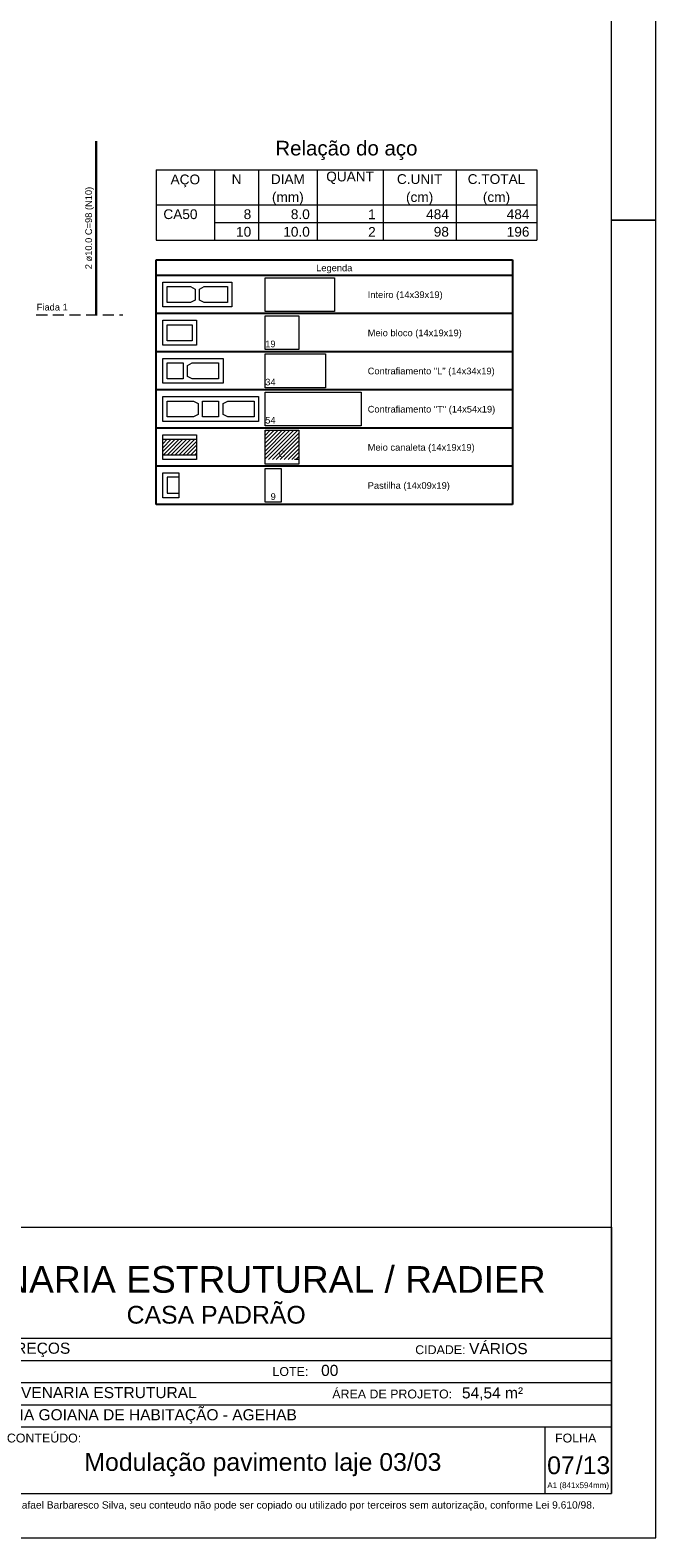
# Model space of a CAD drawing. Header units: millimetres. Extents: x 337 to 624, y -381 to -65.
# Tile 120 of 138: x 512 to 526, y -189 to -155. Entities that reach past the tile are written whole.
import ezdxf
from ezdxf.enums import TextEntityAlignment as Align

# ---------------------------------------------------------------- set-up
doc = ezdxf.new("R2010")
doc.units = ezdxf.units.MM
doc.header["$MEASUREMENT"] = 0
doc.linetypes.add('Dashed2', pattern=[0.375, 0.25, -0.125])
doc.linetypes.add('DOT', pattern=[6.35, 0, -6.35])
doc.layers.get('0').update_dxf_attribs({"lineweight": 5})
for name, color, linetype, lineweight in [('Armadura', 7, 'Continuous', 30), ('Descrição da armadura', 7, 'Continuous', 5), ('DI-Tabelas', 7, 'Continuous', 25), ('PA-Graute', 8, 'Continuous', 0), ('PA-Piso', 7, 'Continuous', 20), ('PE-Contrafiamento L', 1, 'Continuous', 13), ('PE-Contrafiamento T', 1, 'Continuous', 5), ('PE-Inteiro', 7, 'Continuous', 5), ('PE-Meio', 1, 'Continuous', 5), ('PE-Meio canaleta', 5, 'Continuous', 5), ('PE-Paredes', 1, 'Continuous', 5), ('PE-Pastilha', 3, 'Continuous', 5), ('PRANCHA 01', 7, 'Continuous', 20), ('Relação do aço', 7, 'Continuous', 0)]:
    doc.layers.add(name, color=color, linetype=linetype, lineweight=lineweight)
doc.layers.add('PDF_Text', color=7, linetype='Continuous')
doc.styles.add('Arial', font='arial.ttf')
doc.styles.add('PDF Arial', font='arial.ttf')
pattern_1 = [(45, (493.90886, -309.099686), (-0.044194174, 0.044194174), [])]

# ---------------------------------------------------------------- blocks, each defined once
blk = doc.blocks.new('Carimbo_Rafael_2022')
at = {"color": 0}
for p, q in [((524.018, -54.927), (551.818, -54.927)), ((524.018, -60.927), (551.818, -60.927))]:
    blk.add_line(p, q, dxfattribs=at)
for p, q in [((524.018, -54.927), (524.018, -60.927)), ((524.018, -54.927), (524.018, -60.927)), ((534.318, -54.927), (534.318, -60.927)), ((534.318, -54.927), (534.318, -60.927)), ((551.818, -54.927), (551.818, -60.927)), ((534.318, -57.427), (551.818, -57.427)), ((534.318, -57.927), (551.818, -57.927)), ((534.318, -58.427), (551.818, -58.427)), ((524.018, -58.927), (534.318, -58.927)), ((526.018, -58.927), (526.018, -60.927)), ((534.318, -58.927), (551.818, -58.927)), ((534.318, -59.427), (551.818, -59.427)), ((537.692, -59.427), (537.692, -60.927)), ((550.318, -59.427), (550.318, -60.927))]:
    blk.add_line(p, q)
at = {"color": 152, "true_color": 0x0063c7, "style": 'Arial'}
for s, height, p in [('ALVENARIA ESTRUTURAL / RADIER', 0.6, (535.944, -56.402)), ('CASA PADRÃO', 0.4, (540.891, -57.098)), ('VÁRIOS ENDEREÇOS', 0.25, (535.992, -57.777)), ('VÁRIOS', 0.25, (548.609, -57.786)), ('GÓIAS', 0.25, (536.159, -58.277)), ('00', 0.25, (545.274, -58.277)), ('PROJETO ALVENARIA ESTRUTURAL', 0.25, (536.338, -58.777)), ('54,54 m²', 0.25, (548.448, -58.784)), ('AGÊNCIA GOIANA DE HABITAÇÃO - AGEHAB', 0.25, (537.237, -59.277)), ('/13', 0.4, (551.013, -60.49)), ('INDICADO', 0.2, (535.187, -60.381))]:
    blk.add_text(s, height=height, dxfattribs=at).set_placement(p)
at = {"style": 'Arial'}
for s, height, p in [('LOCAL:', 0.2, (534.818, -57.777)), ('CIDADE:', 0.2, (547.395, -57.786)), ('ESTADO:', 0.2, (534.807, -58.277)), ('LOTE:', 0.2, (544.178, -58.277)), ('OBJETO:', 0.2, (534.818, -58.777)), ('ÁREA DE PROJETO:', 0.2, (545.526, -58.784)), ('ELAB.', 0.2, (524.318, -59.277)), ('Eng. Civil - Rafael Barbaresco Silva', 0.15, (526.318, -59.277)), ('01/2022', 0.15, (533.352, -59.277)), ('PROPRIETÁRIO:', 0.2, (534.829, -59.277)), ('DES.', 0.2, (524.318, -59.777)), ('Eng. Civil - Rafael Barbaresco Silva', 0.15, (526.318, -59.777)), ('ESCALA:', 0.2, (534.818, -59.777)), ('CONTEÚDO:', 0.2, (538.192, -59.777)), (' FOLHA', 0.2, (550.468, -59.777)), ('CONF.', 0.2, (524.318, -60.277)), ('Eng. Civil - Rafael Barbaresco Silva', 0.15, (526.318, -60.277)), ('CREA:', 0.15, (531.584, -60.261)), ('24.913/D-GO', 0.15, (532.371, -60.261)), ('RESP.TEC.', 0.2, (524.318, -60.777)), ('Eng. Civil - Rafael Barbaresco Silva', 0.15, (526.318, -60.777)), ('CREA:', 0.15, (531.584, -60.777)), ('24.913/D-GO', 0.15, (532.371, -60.777))]:
    blk.add_text(s, height=height, dxfattribs=at).set_placement(p)
at = {"layer": 'PDF_Text', "insert": (550.371, -60.845), "char_height": 0.13, "attachment_point": 7, "line_spacing_factor": 0.76943, "style": 'PDF Arial'}
blk.add_mtext('A1 (841x594mm)', dxfattribs=at)
at = {"layer": 'PDF_Text', "insert": (534.414, -61.318), "char_height": 0.165, "attachment_point": 7, "style": 'PDF Arial'}
blk.add_mtext('Projeto desenvolvido pelo Engenheiro Rafael Barbaresco Silva, seu conteudo não pode ser copiado ou utilizado por terceiros sem autorização, conforme Lei 9.610/98.', dxfattribs=at)

msp = doc.modelspace()

# ---------------------------------------------------------------- hatches: boundary and pattern name
at = {"layer": 'PA-Graute', "linetype": 'Continuous'}
h = msp.add_hatch(dxfattribs=at)
h.set_pattern_fill('ANSI31', color=8, scale=0.5, style=0)
h.set_pattern_definition(pattern_1)
h.paths.add_polyline_path([(514.6393, -164.0804), (515.3993, -164.0804), (515.3993, -164.4404), (514.6393, -164.4404)])
h = msp.add_hatch(dxfattribs=at)
h.set_pattern_fill('ANSI31', color=8, scale=0.5, style=0)
h.set_pattern_definition(pattern_1)
h.paths.add_polyline_path([(516.9493, -163.8804), (517.7093, -163.8804), (517.7093, -164.5404), (516.9493, -164.5404)])

# ---------------------------------------------------------------- linework, layer by layer
at = {"layer": 'Armadura'}
msp.add_line((513.1393, -161.2814), (513.1393, -157.3614), dxfattribs=at)
at = {"layer": 'DI-Tabelas'}
for p, q in [((514.4893, -160.3904), (514.4893, -160.0414)), ((514.4893, -160.0414), (522.5204, -160.0414)), ((522.5204, -160.0414), (522.5204, -160.3904)), ((522.5204, -160.3904), (514.4893, -160.3904)), ((514.4893, -161.2504), (514.4893, -160.3904)), ((522.5204, -160.3904), (522.5204, -161.2504)), ((516.7993, -161.2504), (514.4893, -161.2504)), ((514.4893, -162.1104), (514.4893, -161.2504)), ((519.1093, -161.2504), (516.7993, -161.2504)), ((522.5204, -161.2504), (519.1093, -161.2504)), ((522.5204, -161.2504), (522.5204, -162.1104)), ((516.7993, -162.1104), (514.4893, -162.1104)), ((514.4893, -162.9704), (514.4893, -162.1104)), ((519.1093, -162.1104), (516.7993, -162.1104)), ((522.5204, -162.1104), (519.1093, -162.1104)), ((522.5204, -162.1104), (522.5204, -162.9704)), ((516.7993, -162.9704), (514.4893, -162.9704)), ((514.4893, -163.8304), (514.4893, -162.9704)), ((519.1093, -162.9704), (516.7993, -162.9704)), ((522.5204, -162.9704), (519.1093, -162.9704)), ((522.5204, -162.9704), (522.5204, -163.8304)), ((516.7993, -163.8304), (514.4893, -163.8304)), ((514.4893, -164.6904), (514.4893, -163.8304)), ((519.1093, -163.8304), (516.7993, -163.8304)), ((522.5204, -163.8304), (519.1093, -163.8304)), ((522.5204, -163.8304), (522.5204, -164.6904)), ((516.7993, -164.6904), (514.4893, -164.6904)), ((514.4893, -165.5504), (514.4893, -164.6904)), ((519.1093, -164.6904), (516.7993, -164.6904)), ((522.5204, -164.6904), (519.1093, -164.6904)), ((522.5204, -164.6904), (522.5204, -165.5504)), ((516.7993, -165.5504), (514.4893, -165.5504)), ((519.1093, -165.5504), (516.7993, -165.5504)), ((522.5204, -165.5504), (519.1093, -165.5504))]:
    msp.add_line(p, q, dxfattribs=at)
at = {"layer": 'PA-Piso', "linetype": 'Dashed2'}
msp.add_line((511.7893, -161.2814), (513.7393, -161.2814), dxfattribs=at)
at = {"layer": 'PE-Contrafiamento L', "linetype": 'Continuous'}
for p, q in [((514.6393, -162.2604), (515.9993, -162.2604)), ((514.6393, -162.8204), (514.6393, -162.2604)), ((515.9993, -162.2604), (515.9993, -162.8204)), ((516.9493, -162.1604), (518.3093, -162.1604)), ((516.9493, -162.9204), (516.9493, -162.1604)), ((518.3093, -162.1604), (518.3093, -162.9204)), ((515.9993, -162.8204), (514.6393, -162.8204)), ((518.3093, -162.9204), (516.9493, -162.9204))]:
    msp.add_line(p, q, dxfattribs=at)
at = {"layer": 'PE-Contrafiamento L', "linetype": 'Continuous', "lineweight": 5}
for p, q in [((514.7393, -162.3604), (515.0993, -162.3604)), ((514.7393, -162.7204), (514.7393, -162.3604)), ((515.0993, -162.3604), (515.0993, -162.7204)), ((515.1993, -162.4164), (515.3033, -162.3604)), ((515.1993, -162.6644), (515.1993, -162.4164)), ((515.3033, -162.3604), (515.8993, -162.3604)), ((515.8993, -162.3604), (515.8993, -162.7204)), ((515.0993, -162.7204), (514.7393, -162.7204)), ((515.3033, -162.7204), (515.1993, -162.6644)), ((515.8993, -162.7204), (515.3033, -162.7204))]:
    msp.add_line(p, q, dxfattribs=at)
at = {"layer": 'PE-Contrafiamento T', "linetype": 'Continuous'}
for p, q in [((516.9493, -163.0204), (519.1093, -163.0204)), ((516.9493, -163.7804), (516.9493, -163.0204)), ((519.1093, -163.0204), (519.1093, -163.7804)), ((514.6393, -163.1204), (516.7993, -163.1204)), ((514.6393, -163.6804), (514.6393, -163.1204)), ((516.7993, -163.1204), (516.7993, -163.6804)), ((516.7993, -163.6804), (514.6393, -163.6804)), ((519.1093, -163.7804), (516.9493, -163.7804))]:
    msp.add_line(p, q, dxfattribs=at)
at = {"layer": 'PE-Contrafiamento T', "linetype": 'Continuous', "lineweight": 5}
for p, q in [((514.7393, -163.2204), (515.3353, -163.2204)), ((514.7393, -163.5804), (514.7393, -163.2204)), ((515.3353, -163.2204), (515.4393, -163.2764)), ((515.4393, -163.2764), (515.4393, -163.5244)), ((515.5393, -163.2204), (515.8993, -163.2204)), ((515.5393, -163.5804), (515.5393, -163.2204)), ((515.8993, -163.2204), (515.8993, -163.5804)), ((515.9993, -163.2764), (516.1033, -163.2204)), ((515.9993, -163.5244), (515.9993, -163.2764)), ((516.1033, -163.2204), (516.6993, -163.2204)), ((516.6993, -163.2204), (516.6993, -163.5804)), ((515.3353, -163.5804), (514.7393, -163.5804)), ((515.4393, -163.5244), (515.3353, -163.5804)), ((515.8993, -163.5804), (515.5393, -163.5804)), ((516.1033, -163.5804), (515.9993, -163.5244)), ((516.6993, -163.5804), (516.1033, -163.5804))]:
    msp.add_line(p, q, dxfattribs=at)
at = {"layer": 'PE-Inteiro', "linetype": 'Continuous'}
for p, q in [((514.6393, -160.5404), (516.1993, -160.5404)), ((514.6393, -161.1004), (514.6393, -160.5404)), ((516.1993, -160.5404), (516.1993, -161.1004)), ((516.9493, -160.4404), (518.5093, -160.4404)), ((516.9493, -161.2004), (516.9493, -160.4404)), ((518.5093, -160.4404), (518.5093, -161.2004)), ((516.1993, -161.1004), (514.6393, -161.1004)), ((518.5093, -161.2004), (516.9493, -161.2004))]:
    msp.add_line(p, q, dxfattribs=at)
at = {"layer": 'PE-Inteiro', "linetype": 'Continuous', "lineweight": 5}
for p, q in [((514.7393, -160.6404), (515.2653, -160.6404)), ((514.7393, -161.0004), (514.7393, -160.6404)), ((515.2653, -160.6404), (515.3693, -160.6964)), ((515.3693, -160.6964), (515.3693, -160.9444)), ((515.4693, -160.6964), (515.5733, -160.6404)), ((515.4693, -160.9444), (515.4693, -160.6964)), ((515.5733, -160.6404), (516.0993, -160.6404)), ((516.0993, -160.6404), (516.0993, -161.0004)), ((515.2653, -161.0004), (514.7393, -161.0004)), ((515.3693, -160.9444), (515.2653, -161.0004)), ((515.5733, -161.0004), (515.4693, -160.9444)), ((516.0993, -161.0004), (515.5733, -161.0004))]:
    msp.add_line(p, q, dxfattribs=at)
at = {"layer": 'PE-Meio', "linetype": 'Continuous'}
for p, q in [((514.6393, -161.4004), (515.3993, -161.4004)), ((514.6393, -161.9604), (514.6393, -161.4004)), ((515.3993, -161.4004), (515.3993, -161.9604)), ((516.9493, -161.3004), (517.7093, -161.3004)), ((516.9493, -162.0604), (516.9493, -161.3004)), ((517.7093, -161.3004), (517.7093, -162.0604)), ((515.3993, -161.9604), (514.6393, -161.9604)), ((517.7093, -162.0604), (516.9493, -162.0604))]:
    msp.add_line(p, q, dxfattribs=at)
at = {"layer": 'PE-Meio', "linetype": 'Continuous', "lineweight": 5}
for p, q in [((514.7393, -161.5004), (515.2993, -161.5004)), ((514.7393, -161.8604), (514.7393, -161.5004)), ((515.2993, -161.5004), (515.2993, -161.8604)), ((515.2993, -161.8604), (514.7393, -161.8604))]:
    msp.add_line(p, q, dxfattribs=at)
at = {"layer": 'PE-Meio canaleta', "linetype": 'Continuous'}
for p, q in [((514.6393, -163.9804), (515.3993, -163.9804)), ((514.6393, -164.5404), (514.6393, -163.9804)), ((515.3993, -163.9804), (515.3993, -164.5404)), ((516.9493, -163.8804), (517.7093, -163.8804)), ((516.9493, -164.6404), (516.9493, -163.8804)), ((517.7093, -163.8804), (517.7093, -164.6404)), ((515.3993, -164.5404), (514.6393, -164.5404)), ((517.7093, -164.6404), (516.9493, -164.6404))]:
    msp.add_line(p, q, dxfattribs=at)
at = {"layer": 'PE-Meio canaleta', "linetype": 'Continuous', "lineweight": 5}
for p, q in [((514.6393, -164.0804), (515.3993, -164.0804)), ((514.6393, -164.4404), (514.6393, -164.0804)), ((515.3993, -164.0804), (515.3993, -164.4404)), ((515.3993, -164.4404), (514.6393, -164.4404))]:
    msp.add_line(p, q, dxfattribs=at)
at = {"layer": 'PE-Meio canaleta', "color": 5, "linetype": 'DOT', "lineweight": 5}
for p, q in [((516.9493, -163.8804), (517.7093, -163.8804)), ((516.9493, -164.5404), (516.9493, -163.8804)), ((517.7093, -163.8804), (517.7093, -164.5404)), ((517.7093, -164.5404), (516.9493, -164.5404))]:
    msp.add_line(p, q, dxfattribs=at)
at = {"layer": 'PE-Pastilha', "linetype": 'Continuous'}
for p, q in [((516.9493, -164.7404), (517.3093, -164.7404)), ((516.9493, -165.5004), (516.9493, -164.7404)), ((517.3093, -164.7404), (517.3093, -165.5004)), ((514.6393, -164.8404), (514.9993, -164.8404)), ((514.6393, -165.4004), (514.6393, -164.8404)), ((514.9993, -164.8404), (514.9993, -165.4004)), ((514.9993, -165.4004), (514.6393, -165.4004)), ((517.3093, -165.5004), (516.9493, -165.5004))]:
    msp.add_line(p, q, dxfattribs=at)
at = {"layer": 'PE-Pastilha', "linetype": 'Continuous', "lineweight": 5}
for p, q in [((514.9993, -164.9404), (514.7393, -164.9404)), ((514.7393, -164.9404), (514.7393, -165.3004)), ((514.7393, -165.3004), (514.9993, -165.3004))]:
    msp.add_line(p, q, dxfattribs=at)
at = {"layer": 'PRANCHA 01'}
msp.add_line((524.753, -159.1442), (525.753, -159.1442), dxfattribs=at)
msp.add_line((524.753, -159.1442), (525.753, -159.1442), dxfattribs=at)
for points in [[(441.653, -188.8442), (525.753, -188.8442), (525.753, -129.4442), (441.653, -129.4442), (441.653, -188.8442)], [(525.753, -159.1442), (524.753, -159.1442)], [(525.753, -159.1442), (524.753, -159.1442)]]:
    msp.add_lwpolyline(points, dxfattribs=at)
msp.add_lwpolyline([(444.153, -187.8442), (524.753, -187.8442), (524.753, -130.4442), (444.153, -130.4442)], close=True, dxfattribs=at)
at = {"layer": 'Relação do aço'}
for p, q in [((514.4893, -158.0074), (523.0693, -158.0074)), ((514.4893, -158.0074), (514.4893, -158.7994)), ((515.8093, -158.0074), (515.8093, -158.7994)), ((516.7993, -158.0074), (516.7993, -158.7994)), ((518.1193, -158.0074), (518.1193, -158.7994)), ((519.6043, -158.0074), (519.6043, -158.7994)), ((521.2543, -158.0074), (521.2543, -158.7994)), ((523.0693, -158.0074), (523.0693, -158.7994)), ((514.4893, -158.7994), (523.0693, -158.7994)), ((514.4893, -158.7994), (523.0693, -158.7994)), ((514.4893, -158.7994), (514.4893, -159.5914)), ((515.8093, -158.7994), (515.8093, -159.5914)), ((516.7993, -158.7994), (516.7993, -159.5914)), ((518.1193, -158.7994), (518.1193, -159.5914)), ((519.6043, -158.7994), (519.6043, -159.5914)), ((521.2543, -158.7994), (521.2543, -159.5914)), ((523.0693, -158.7994), (523.0693, -159.5914)), ((515.8093, -159.1954), (523.0693, -159.1954)), ((514.4893, -159.5914), (523.0693, -159.5914))]:
    msp.add_line(p, q, dxfattribs=at)

# ---------------------------------------------------------------- block references
msp.add_blockref('Carimbo_Rafael_2022', (-27.0649, -126.9176))

# ---------------------------------------------------------------- texts
at = {"color": 152, "true_color": 0x0063c7, "style": 'Arial'}
msp.add_text('Modulação pavimento laje 03/03', height=0.4, dxfattribs=at).set_placement((516.8968, -187.3345), align=Align.CENTER)
msp.add_text('07', height=0.4, dxfattribs=at).set_placement((523.303, -187.4082))
at = {"layer": 'Descrição da armadura', "insert": (513.0893, -159.3214), "char_height": 0.15, "width": 3.714787, "attachment_point": 8, "rotation": 90.00021, "line_spacing_factor": 0.9, "style": 'Arial'}
msp.add_mtext('2 ø10.0 C=98 (N10)', dxfattribs=at)
at = {"layer": 'DI-Tabelas', "char_height": 0.15, "line_spacing_factor": 0.6, "style": 'Arial'}
for s, insert, width, attachment_point in [('Legenda', (518.5048, -160.3404), 1.631021, 8), ('Inteiro (14x39x19)', (519.2593, -160.9449), 3.377058, 7), ('Meio bloco (14x19x19)', (519.2593, -161.8049), 4.239101, 7), ('Contrafiamento "L" (14x34x19)', (519.2593, -162.6649), 5.724466, 7), ('Contrafiamento "T" (14x54x19)', (519.2593, -163.5249), 5.747561, 7), ('Meio canaleta (14x19x19)', (519.2593, -164.3849), 4.821494, 7), ('Pastilha (14x09x19)', (519.2593, -165.2449), 3.703582, 7)]:
    msp.add_mtext(s, dxfattribs=dict(at, insert=insert, width=width, attachment_point=attachment_point))
at = {"layer": 'PE-Contrafiamento L', "insert": (516.9497, -162.8709), "char_height": 0.15, "width": 0.466006, "attachment_point": 7, "line_spacing_factor": 0.6, "style": 'Arial'}
msp.add_mtext('34', dxfattribs=at)
at = {"layer": 'PE-Contrafiamento T', "insert": (516.9497, -163.7309), "char_height": 0.15, "width": 0.466006, "attachment_point": 7, "line_spacing_factor": 0.6, "style": 'Arial'}
msp.add_mtext('54', dxfattribs=at)
at = {"layer": 'PE-Meio', "insert": (516.9497, -162.0109), "char_height": 0.15, "width": 0.466006, "attachment_point": 7, "line_spacing_factor": 0.6, "style": 'Arial'}
msp.add_mtext('19', dxfattribs=at)
at = {"layer": 'PE-Meio canaleta', "insert": (517.3293, -164.4909), "char_height": 0.15, "width": 0.302744, "attachment_point": 8, "line_spacing_factor": 0.6, "style": 'Arial'}
msp.add_mtext('C', dxfattribs=at)
at = {"layer": 'PE-Paredes', "insert": (511.7993, -161.1819), "char_height": 0.15, "width": 1.437561, "attachment_point": 7, "line_spacing_factor": 0.9, "style": 'Arial'}
msp.add_mtext('Fiada 1', dxfattribs=at)
at = {"layer": 'PE-Pastilha', "insert": (517.1293, -165.4509), "char_height": 0.15, "width": 0.233003, "attachment_point": 8, "line_spacing_factor": 0.6, "style": 'Arial'}
msp.add_mtext('9', dxfattribs=at)
at = {"layer": 'Relação do aço', "line_spacing_factor": 0.9, "style": 'Arial'}
for s, insert, char_height, width, attachment_point in [('Relação do aço', (518.7793, -157.7874), 0.33, 6.406326, 8), ('AÇO', (515.1493, -158.4034), 0.22, 1.332409, 8), ('N', (516.3043, -158.3308), 0.22, 0.444024, 8), ('DIAM', (517.4593, -158.3308), 0.22, 1.536982, 8), ('QUANT', (518.8618, -158.3308), 0.22, 2.152043, 8), ('C.UNIT', (520.4293, -158.3308), 0.22, 2.049085, 8), ('C.TOTAL', (522.1618, -158.3308), 0.22, 2.596067, 8), ('(mm)', (517.4593, -158.7994), 0.22, 1.433354, 8), ('(cm)', (520.4293, -158.7994), 0.22, 1.22878, 8), ('(cm)', (522.1618, -158.7994), 0.22, 1.22878, 8), ('CA50', (514.6543, -159.1228), 0.22, 1.537652, 7), ('8', (516.6343, -159.1228), 0.22, 0.341738, 9), ('8.0', (517.9543, -159.1228), 0.22, 0.854177, 9), ('1', (519.4393, -159.1228), 0.22, 0.341738, 9), ('484', (521.0893, -159.1228), 0.22, 1.025213, 9), ('484', (522.9043, -159.1228), 0.22, 1.025213, 9), ('10', (516.6343, -159.5188), 0.22, 0.683476, 9), ('10.0', (517.9543, -159.5188), 0.22, 1.195915, 9), ('2', (519.4393, -159.5188), 0.22, 0.341738, 9), ('98', (521.0893, -159.5188), 0.22, 0.683476, 9), ('196', (522.9043, -159.5188), 0.22, 1.025213, 9)]:
    msp.add_mtext(s, dxfattribs=dict(at, insert=insert, char_height=char_height, width=width, attachment_point=attachment_point))

doc.saveas('drawing.dxf')
